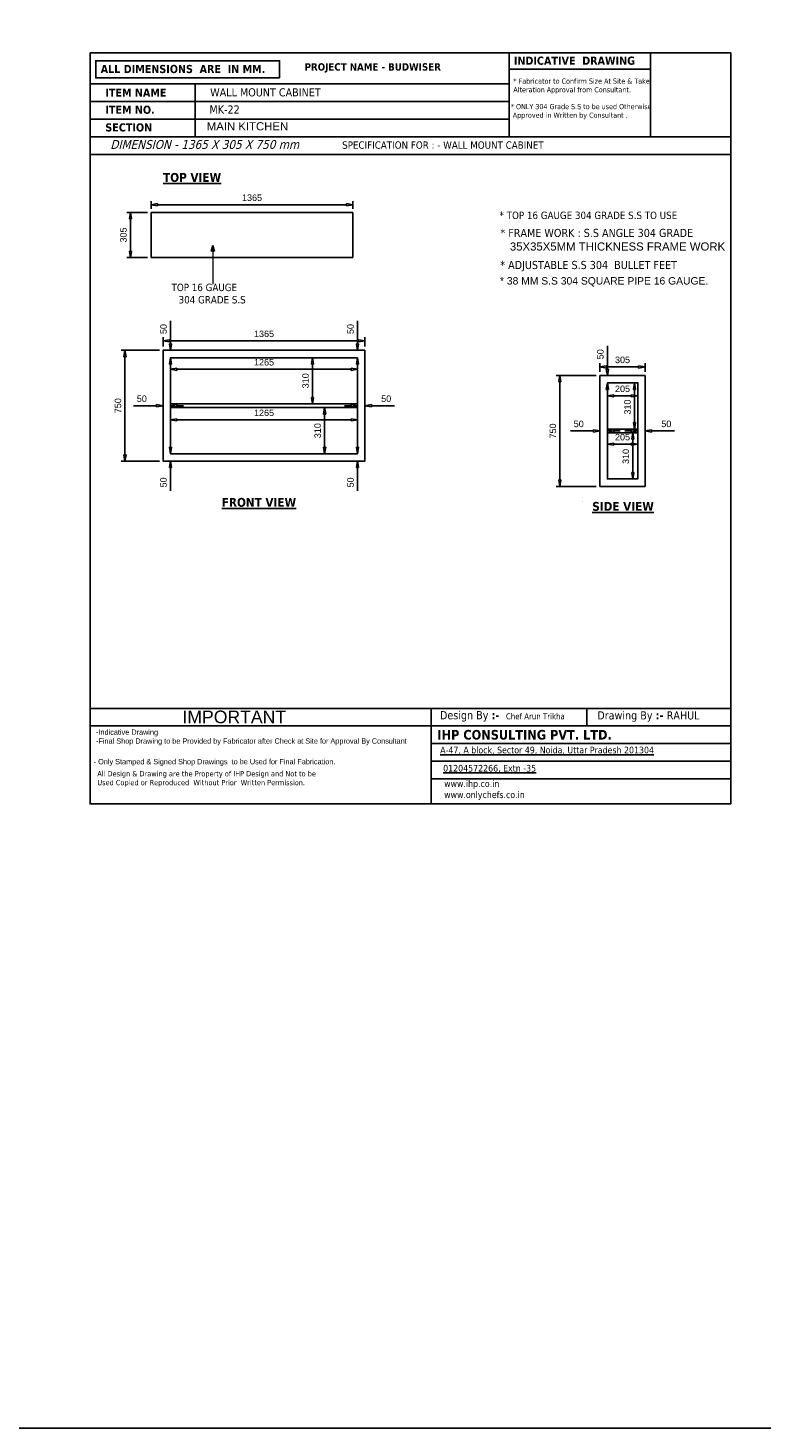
# Model space of a CAD drawing. Header units: millimetres. Extents: x 19005 to 129500, y -3989 to 12792.
# Tile 2 of 20: x 26306 to 31269, y -3989 to 5483. Entities that reach past the tile are written whole.
import ezdxf

# ---------------------------------------------------------------- set-up
doc = ezdxf.new("R2010")
doc.units = ezdxf.units.MM
doc.styles.add('ro', font='romans.shx')
doc.styles.get("Standard").update_dxf_attribs({"font": 'arial.ttf'})
doc.styles.add('style1', font='txt.shx')
doc.dimstyles.new('DMI (AB)', dxfattribs={"dimtxt": 60, "dimasz": 40, "dimexe": 12, "dimexo": 25, "dimgap": 1, "dimtad": 0, "dimdec": 0, "dimtxsty": 'ro', "dimblk": 'OPEN30', "dimcen": 1, "dimadec": 0, "dimazin": 0, "dimtfac": 1, "dimtdec": 0, "dimtmove": 0, "dimatfit": 3, "dimldrblk": 'OPEN30', "dimfxl": 1, "dimlwd": 15, "dimlwe": 15, "dimarcsym": 0})
doc.dimstyles.new('LBF 50', dxfattribs={"dimscale": 25, "dimtxt": 1.75, "dimasz": 1.75, "dimexe": 1, "dimexo": 1, "dimgap": 1, "dimtad": 1, "dimdec": 0, "dimrnd": 5, "dimzin": 12, "dimdsep": 46, "dimtxsty": 'Standard', "dimblk": 'CLOSEDBLANK', "dimcen": 0, "dimclrd": 256, "dimclre": 256, "dimclrt": 256, "dimadec": 0, "dimazin": 3, "dimtfac": 1, "dimtdec": 0, "dimtofl": 0, "dimtmove": 0, "dimatfit": 3, "dimldrblk": 'CLOSEDBLANK', "dimfxl": 0.18, "dimtolj": 1, "dimtzin": 0, "dimlwd": -1, "dimlwe": -1, "dimarcsym": 0})

# ---------------------------------------------------------------- blocks, each defined once
blk = doc.blocks.new('_ClosedBlank')
at = {"color": 0, "linetype": 'ByBlock', "lineweight": -2}
for p, q in [((-1, 0.17), (0, 0)), ((-1, 0.17), (-1, -0.17)), ((0, 0), (-1, -0.17))]:
    blk.add_line(p, q, dxfattribs=at)
blk = doc.blocks.new('*D504')
at = {"transparency": 16777216}
for p, q in [((27113.1, 4234.4), (26973.5, 4234.4)), ((26998.5, 3973.1), (26998.5, 4190.7)), ((27113.1, 3929.3), (26973.5, 3929.3))]:
    blk.add_line(p, q, dxfattribs=at)
at = {"layer": 'Defpoints', "color": 0, "transparency": 16777216}
for p in [(26998.5, 4234.4), (27138.1, 4234.4), (27138.1, 3929.3)]:
    blk.add_point(p, dxfattribs=at)
at = {"transparency": 16777216, "xscale": 43.75, "yscale": 43.75, "zscale": 43.75}
for p, rotation in [((26998.5, 4234.4), 90), ((26998.5, 3929.3), 270)]:
    blk.add_blockref('_ClosedBlank', p, dxfattribs=dict(at, rotation=rotation))
at = {"transparency": 16777216, "insert": (26951.2, 4081.9), "char_height": 43.75, "attachment_point": 5, "rotation": 90}
blk.add_mtext('\\A1;305', dxfattribs=at)
blk = doc.blocks.new('*D483')
at = {"transparency": 16777216}
for p, q in [((30351.1, 3081.4), (30432, 3081.4)), ((30407, 2812.7), (30407, 3037.7)), ((30350.4, 2768.9), (30432, 2768.9))]:
    blk.add_line(p, q, dxfattribs=at)
at = {"layer": 'Defpoints', "color": 0, "transparency": 16777216}
for p in [(30326.1, 3081.4), (30407, 3081.4), (30325.4, 2768.9)]:
    blk.add_point(p, dxfattribs=at)
at = {"transparency": 16777216, "xscale": 43.75, "yscale": 43.75, "zscale": 43.75}
for p, rotation in [((30407, 3081.4), 90), ((30407, 2768.9), 270)]:
    blk.add_blockref('_ClosedBlank', p, dxfattribs=dict(at, rotation=rotation))
at = {"transparency": 16777216, "insert": (30359.6, 2918.2), "char_height": 43.75, "attachment_point": 5, "rotation": 90}
blk.add_mtext('\\A1;310', dxfattribs=at)
blk = doc.blocks.new('*D484')
at = {"transparency": 16777216}
for p, q in [((30351.1, 2743.9), (30420.9, 2743.9)), ((30395.9, 2700.2), (30395.9, 2475.2)), ((30351.1, 2431.4), (30420.9, 2431.4))]:
    blk.add_line(p, q, dxfattribs=at)
at = {"layer": 'Defpoints', "color": 0, "transparency": 16777216}
for p in [(30326.1, 2743.9), (30326.1, 2431.4), (30395.9, 2431.4)]:
    blk.add_point(p, dxfattribs=at)
at = {"transparency": 16777216, "xscale": 43.75, "yscale": 43.75, "zscale": 43.75}
for p, rotation in [((30395.9, 2743.9), 90), ((30395.9, 2431.4), 270)]:
    blk.add_blockref('_ClosedBlank', p, dxfattribs=dict(at, rotation=rotation))
at = {"transparency": 16777216, "insert": (30348.5, 2583.7), "char_height": 43.75, "attachment_point": 5, "rotation": 90}
blk.add_mtext('\\A1;310', dxfattribs=at)
blk = doc.blocks.new('*D485')
at = {"transparency": 16777216}
for p, q in [((30223.6, 2718.9), (30223.6, 2642)), ((30267.4, 2667), (30384.9, 2667)), ((30428.6, 2718.9), (30428.6, 2642))]:
    blk.add_line(p, q, dxfattribs=at)
at = {"layer": 'Defpoints', "color": 0, "transparency": 16777216}
for p in [(30223.6, 2743.9), (30428.6, 2743.9), (30428.6, 2667)]:
    blk.add_point(p, dxfattribs=at)
at = {"transparency": 16777216, "xscale": 43.75, "yscale": 43.75, "zscale": 43.75, "rotation": 180}
blk.add_blockref('_ClosedBlank', (30223.6, 2667), dxfattribs=at)
at = {"transparency": 16777216, "xscale": 43.75, "yscale": 43.75, "zscale": 43.75}
blk.add_blockref('_ClosedBlank', (30428.6, 2667), dxfattribs=at)
at = {"transparency": 16777216, "insert": (30326.1, 2714.3), "char_height": 43.75, "attachment_point": 5}
blk.add_mtext('\\A1;205', dxfattribs=at)
blk = doc.blocks.new('*D486')
at = {"transparency": 16777216}
for p, q in [((30223.6, 3056.4), (30223.6, 2969)), ((30428.6, 3056.4), (30428.6, 2969)), ((30267.4, 2994), (30384.9, 2994))]:
    blk.add_line(p, q, dxfattribs=at)
at = {"layer": 'Defpoints', "color": 0, "transparency": 16777216}
for p in [(30223.6, 3081.4), (30428.6, 3081.4), (30428.6, 2994)]:
    blk.add_point(p, dxfattribs=at)
at = {"transparency": 16777216, "xscale": 43.75, "yscale": 43.75, "zscale": 43.75, "rotation": 180}
blk.add_blockref('_ClosedBlank', (30223.6, 2994), dxfattribs=at)
at = {"transparency": 16777216, "xscale": 43.75, "yscale": 43.75, "zscale": 43.75}
blk.add_blockref('_ClosedBlank', (30428.6, 2994), dxfattribs=at)
at = {"transparency": 16777216, "insert": (30326.1, 3041.3), "char_height": 43.75, "attachment_point": 5}
blk.add_mtext('\\A1;205', dxfattribs=at)
blk = doc.blocks.new('*D487')
at = {"transparency": 16777216}
for p, q in [((27269.3, 3227.1), (27269.3, 3148.6)), ((28534.3, 3227.1), (28534.3, 3148.6)), ((27313.1, 3173.6), (28490.6, 3173.6))]:
    blk.add_line(p, q, dxfattribs=at)
at = {"layer": 'Defpoints', "color": 0, "transparency": 16777216}
for p in [(27269.3, 3252.1), (28534.3, 3252.1), (28534.3, 3173.6)]:
    blk.add_point(p, dxfattribs=at)
at = {"transparency": 16777216, "xscale": 43.75, "yscale": 43.75, "zscale": 43.75, "rotation": 180}
blk.add_blockref('_ClosedBlank', (27269.3, 3173.6), dxfattribs=at)
at = {"transparency": 16777216, "xscale": 43.75, "yscale": 43.75, "zscale": 43.75}
blk.add_blockref('_ClosedBlank', (28534.3, 3173.6), dxfattribs=at)
at = {"transparency": 16777216, "insert": (27901.8, 3220.9), "char_height": 43.75, "attachment_point": 5}
blk.add_mtext('\\A1;1265', dxfattribs=at)
blk = doc.blocks.new('*D488')
at = {"transparency": 16777216}
blk.add_line((28229.9, 3208.3), (28229.9, 2983.3), dxfattribs=at)
at = {"layer": 'Defpoints', "color": 0, "transparency": 16777216}
for p in [(28229.9, 3252.1), (28229.9, 2939.6), (28229.9, 2939.6)]:
    blk.add_point(p, dxfattribs=at)
at = {"transparency": 16777216, "xscale": 43.75, "yscale": 43.75, "zscale": 43.75}
for p, rotation in [((28229.9, 3252.1), 90), ((28229.9, 2939.6), 270)]:
    blk.add_blockref('_ClosedBlank', p, dxfattribs=dict(at, rotation=rotation))
at = {"transparency": 16777216, "insert": (28182.5, 3095.8), "char_height": 43.75, "attachment_point": 5, "rotation": 90}
blk.add_mtext('\\A1;310', dxfattribs=at)
blk = doc.blocks.new('*D489')
at = {"transparency": 16777216}
for p, q in [((27269.3, 2889.6), (27269.3, 2806.4)), ((28534.3, 2889.6), (28534.3, 2806.4)), ((27313.1, 2831.4), (28490.6, 2831.4))]:
    blk.add_line(p, q, dxfattribs=at)
at = {"layer": 'Defpoints', "color": 0, "transparency": 16777216}
for p in [(27269.3, 2914.6), (28534.3, 2914.6), (28534.3, 2831.4)]:
    blk.add_point(p, dxfattribs=at)
at = {"transparency": 16777216, "xscale": 43.75, "yscale": 43.75, "zscale": 43.75, "rotation": 180}
blk.add_blockref('_ClosedBlank', (27269.3, 2831.4), dxfattribs=at)
at = {"transparency": 16777216, "xscale": 43.75, "yscale": 43.75, "zscale": 43.75}
blk.add_blockref('_ClosedBlank', (28534.3, 2831.4), dxfattribs=at)
at = {"transparency": 16777216, "insert": (27901.8, 2878.8), "char_height": 43.75, "attachment_point": 5}
blk.add_mtext('\\A1;1265', dxfattribs=at)
blk = doc.blocks.new('*D490')
at = {"transparency": 16777216}
blk.add_line((28311.8, 2870.8), (28311.8, 2645.8), dxfattribs=at)
at = {"layer": 'Defpoints', "color": 0, "transparency": 16777216}
for p in [(28311.8, 2914.6), (28311.8, 2602.1), (28311.8, 2602.1)]:
    blk.add_point(p, dxfattribs=at)
at = {"transparency": 16777216, "xscale": 43.75, "yscale": 43.75, "zscale": 43.75}
for p, rotation in [((28311.8, 2914.6), 90), ((28311.8, 2602.1), 270)]:
    blk.add_blockref('_ClosedBlank', p, dxfattribs=dict(at, rotation=rotation))
at = {"transparency": 16777216, "insert": (28264.4, 2758.3), "char_height": 43.75, "attachment_point": 5, "rotation": 90}
blk.add_mtext('\\A1;310', dxfattribs=at)
blk = doc.blocks.new('*D491')
at = {"transparency": 16777216}
for p, q in [((28490.6, 2927.1), (28446.8, 2927.1)), ((28628.1, 2927.1), (28784.4, 2927.1))]:
    blk.add_line(p, q, dxfattribs=at)
at = {"layer": 'Defpoints', "color": 0, "transparency": 16777216}
for p in [(28534.3, 2927.1), (28584.3, 2927.1), (28584.3, 2927.1)]:
    blk.add_point(p, dxfattribs=at)
at = {"transparency": 16777216, "xscale": 43.75, "yscale": 43.75, "zscale": 43.75}
blk.add_blockref('_ClosedBlank', (28534.3, 2927.1), dxfattribs=at)
at = {"transparency": 16777216, "xscale": 43.75, "yscale": 43.75, "zscale": 43.75, "rotation": 180}
blk.add_blockref('_ClosedBlank', (28584.3, 2927.1), dxfattribs=at)
at = {"transparency": 16777216, "insert": (28728.1, 2974.4), "char_height": 43.75, "attachment_point": 5}
blk.add_mtext('\\A1;50', dxfattribs=at)
blk = doc.blocks.new('*D492')
at = {"transparency": 16777216}
for p, q in [((28534.3, 2645.8), (28534.3, 2689.6)), ((28534.3, 2508.3), (28534.3, 2352))]:
    blk.add_line(p, q, dxfattribs=at)
at = {"layer": 'Defpoints', "color": 0, "transparency": 16777216}
for p in [(28534.3, 2602.1), (28534.3, 2552.1), (28534.3, 2552.1)]:
    blk.add_point(p, dxfattribs=at)
at = {"transparency": 16777216, "xscale": 43.75, "yscale": 43.75, "zscale": 43.75}
for p, rotation in [((28534.3, 2602.1), 270), ((28534.3, 2552.1), 90)]:
    blk.add_blockref('_ClosedBlank', p, dxfattribs=dict(at, rotation=rotation))
at = {"transparency": 16777216, "insert": (28487, 2408.3), "char_height": 43.75, "attachment_point": 5, "rotation": 90}
blk.add_mtext('\\A1;50', dxfattribs=at)
blk = doc.blocks.new('*D493')
at = {"transparency": 16777216}
for p, q in [((27269.3, 2645.8), (27269.3, 2689.6)), ((27269.3, 2508.3), (27269.3, 2352))]:
    blk.add_line(p, q, dxfattribs=at)
at = {"layer": 'Defpoints', "color": 0, "transparency": 16777216}
for p in [(27269.3, 2602.1), (27269.3, 2552.1), (27269.3, 2552.1)]:
    blk.add_point(p, dxfattribs=at)
at = {"transparency": 16777216, "xscale": 43.75, "yscale": 43.75, "zscale": 43.75}
for p, rotation in [((27269.3, 2602.1), 270), ((27269.3, 2552.1), 90)]:
    blk.add_blockref('_ClosedBlank', p, dxfattribs=dict(at, rotation=rotation))
at = {"transparency": 16777216, "insert": (27222, 2408.3), "char_height": 43.75, "attachment_point": 5, "rotation": 90}
blk.add_mtext('\\A1;50', dxfattribs=at)
blk = doc.blocks.new('*D494')
at = {"transparency": 16777216}
for p, q in [((27175.6, 2927.1), (27019.3, 2927.1)), ((27313.1, 2927.1), (27356.8, 2927.1))]:
    blk.add_line(p, q, dxfattribs=at)
at = {"layer": 'Defpoints', "color": 0, "transparency": 16777216}
for p in [(27219.3, 2927.1), (27219.3, 2927.1), (27269.3, 2927.1)]:
    blk.add_point(p, dxfattribs=at)
at = {"transparency": 16777216, "xscale": 43.75, "yscale": 43.75, "zscale": 43.75}
blk.add_blockref('_ClosedBlank', (27219.3, 2927.1), dxfattribs=at)
at = {"transparency": 16777216, "xscale": 43.75, "yscale": 43.75, "zscale": 43.75, "rotation": 180}
blk.add_blockref('_ClosedBlank', (27269.3, 2927.1), dxfattribs=at)
at = {"transparency": 16777216, "insert": (27075.6, 2974.4), "char_height": 43.75, "attachment_point": 5}
blk.add_mtext('\\A1;50', dxfattribs=at)
blk = doc.blocks.new('*D495')
at = {"transparency": 16777216}
for p, q in [((27269.3, 3345.8), (27269.3, 3502.1)), ((27269.3, 3208.3), (27269.3, 3164.6))]:
    blk.add_line(p, q, dxfattribs=at)
at = {"layer": 'Defpoints', "color": 0, "transparency": 16777216}
for p in [(27269.3, 3302.1), (27269.3, 3302.1), (27269.3, 3252.1)]:
    blk.add_point(p, dxfattribs=at)
at = {"transparency": 16777216, "xscale": 43.75, "yscale": 43.75, "zscale": 43.75}
for p, rotation in [((27269.3, 3302.1), 270), ((27269.3, 3252.1), 90)]:
    blk.add_blockref('_ClosedBlank', p, dxfattribs=dict(at, rotation=rotation))
at = {"transparency": 16777216, "insert": (27222, 3445.8), "char_height": 43.75, "attachment_point": 5, "rotation": 90}
blk.add_mtext('\\A1;50', dxfattribs=at)
blk = doc.blocks.new('*D496')
at = {"transparency": 16777216}
for p, q in [((28534.3, 3345.8), (28534.3, 3502.1)), ((28534.3, 3208.3), (28534.3, 3164.6))]:
    blk.add_line(p, q, dxfattribs=at)
at = {"layer": 'Defpoints', "color": 0, "transparency": 16777216}
for p in [(28534.3, 3302.1), (28534.3, 3302.1), (28534.3, 3252.1)]:
    blk.add_point(p, dxfattribs=at)
at = {"transparency": 16777216, "xscale": 43.75, "yscale": 43.75, "zscale": 43.75}
for p, rotation in [((28534.3, 3302.1), 270), ((28534.3, 3252.1), 90)]:
    blk.add_blockref('_ClosedBlank', p, dxfattribs=dict(at, rotation=rotation))
at = {"transparency": 16777216, "insert": (28487, 3445.8), "char_height": 43.75, "attachment_point": 5, "rotation": 90}
blk.add_mtext('\\A1;50', dxfattribs=at)
blk = doc.blocks.new('*D497')
at = {"transparency": 16777216}
for p, q in [((30223.6, 3175.2), (30223.6, 3331.5)), ((30223.6, 3037.7), (30223.6, 2993.9))]:
    blk.add_line(p, q, dxfattribs=at)
at = {"layer": 'Defpoints', "color": 0, "transparency": 16777216}
for p in [(30223.6, 3131.4), (30223.6, 3131.4), (30223.6, 3081.4)]:
    blk.add_point(p, dxfattribs=at)
at = {"transparency": 16777216, "xscale": 43.75, "yscale": 43.75, "zscale": 43.75}
for p, rotation in [((30223.6, 3131.4), 270), ((30223.6, 3081.4), 90)]:
    blk.add_blockref('_ClosedBlank', p, dxfattribs=dict(at, rotation=rotation))
at = {"transparency": 16777216, "insert": (30176.3, 3275.2), "char_height": 43.75, "attachment_point": 5, "rotation": 90}
blk.add_mtext('\\A1;50', dxfattribs=at)
blk = doc.blocks.new('*D499')
at = {"transparency": 16777216}
for p, q in [((30384.9, 2756.4), (30341.1, 2756.4)), ((30522.4, 2756.4), (30678.6, 2756.4))]:
    blk.add_line(p, q, dxfattribs=at)
at = {"layer": 'Defpoints', "color": 0, "transparency": 16777216}
for p in [(30428.6, 2756.4), (30478.6, 2756.4), (30478.6, 2756.4)]:
    blk.add_point(p, dxfattribs=at)
at = {"transparency": 16777216, "xscale": 43.75, "yscale": 43.75, "zscale": 43.75}
blk.add_blockref('_ClosedBlank', (30428.6, 2756.4), dxfattribs=at)
at = {"transparency": 16777216, "xscale": 43.75, "yscale": 43.75, "zscale": 43.75, "rotation": 180}
blk.add_blockref('_ClosedBlank', (30478.6, 2756.4), dxfattribs=at)
at = {"transparency": 16777216, "insert": (30622.4, 2803.8), "char_height": 43.75, "attachment_point": 5}
blk.add_mtext('\\A1;50', dxfattribs=at)
blk = doc.blocks.new('*D500')
at = {"transparency": 16777216}
for p, q in [((30129.9, 2756.4), (29973.6, 2756.4)), ((30267.4, 2756.4), (30311.1, 2756.4))]:
    blk.add_line(p, q, dxfattribs=at)
at = {"layer": 'Defpoints', "color": 0, "transparency": 16777216}
for p in [(30173.6, 2756.4), (30173.6, 2756.4), (30223.6, 2756.4)]:
    blk.add_point(p, dxfattribs=at)
at = {"transparency": 16777216, "xscale": 43.75, "yscale": 43.75, "zscale": 43.75}
blk.add_blockref('_ClosedBlank', (30173.6, 2756.4), dxfattribs=at)
at = {"transparency": 16777216, "xscale": 43.75, "yscale": 43.75, "zscale": 43.75, "rotation": 180}
blk.add_blockref('_ClosedBlank', (30223.6, 2756.4), dxfattribs=at)
at = {"transparency": 16777216, "insert": (30029.9, 2803.8), "char_height": 43.75, "attachment_point": 5}
blk.add_mtext('\\A1;50', dxfattribs=at)
blk = doc.blocks.new('_Open30')
at = {"color": 0, "linetype": 'ByBlock', "lineweight": -2}
for p, q in [((-1, 0.27), (0, 0)), ((0, 0), (-1, -0.27)), ((0, 0), (-1, 0))]:
    blk.add_line(p, q, dxfattribs=at)
blk = doc.blocks.new('*D503')
at = {"transparency": 16777216}
for p, q in [((27138.1, 4259.4), (27138.1, 4311.8)), ((27181.9, 4286.8), (28459.4, 4286.8)), ((28503.1, 4259.3), (28503.1, 4311.8))]:
    blk.add_line(p, q, dxfattribs=at)
at = {"layer": 'Defpoints', "color": 0, "transparency": 16777216}
for p in [(28503.1, 4286.8), (27138.1, 4234.4), (28503.1, 4234.3)]:
    blk.add_point(p, dxfattribs=at)
at = {"transparency": 16777216, "xscale": 43.75, "yscale": 43.75, "zscale": 43.75, "rotation": 180}
blk.add_blockref('_ClosedBlank', (27138.1, 4286.8), dxfattribs=at)
at = {"transparency": 16777216, "xscale": 43.75, "yscale": 43.75, "zscale": 43.75}
blk.add_blockref('_ClosedBlank', (28503.1, 4286.8), dxfattribs=at)
at = {"transparency": 16777216, "insert": (27820.6, 4334.1), "char_height": 43.75, "attachment_point": 5}
blk.add_mtext('\\A1;1365', dxfattribs=at)
blk = doc.blocks.new('*D501')
at = {"transparency": 16777216}
for p, q in [((27194.3, 3302.1), (26936.6, 3302.1)), ((26961.6, 2595.8), (26961.6, 3258.3)), ((27194.3, 2552.1), (26936.6, 2552.1))]:
    blk.add_line(p, q, dxfattribs=at)
at = {"layer": 'Defpoints', "color": 0, "transparency": 16777216}
for p in [(26961.6, 3302.1), (27219.3, 3302.1), (27219.3, 2552.1)]:
    blk.add_point(p, dxfattribs=at)
at = {"transparency": 16777216, "xscale": 43.75, "yscale": 43.75, "zscale": 43.75}
for p, rotation in [((26961.6, 3302.1), 90), ((26961.6, 2552.1), 270)]:
    blk.add_blockref('_ClosedBlank', p, dxfattribs=dict(at, rotation=rotation))
at = {"transparency": 16777216, "insert": (26914.3, 2927.1), "char_height": 43.75, "attachment_point": 5, "rotation": 90}
blk.add_mtext('\\A1;750', dxfattribs=at)
blk = doc.blocks.new('*D502')
at = {"transparency": 16777216}
for p, q in [((30148.6, 3131.4), (29877.6, 3131.4)), ((29902.6, 3087.7), (29902.6, 2425.2)), ((30148.6, 2381.4), (29877.6, 2381.4))]:
    blk.add_line(p, q, dxfattribs=at)
at = {"layer": 'Defpoints', "color": 0, "transparency": 16777216}
for p in [(30173.6, 3131.4), (29902.6, 2381.4), (30173.6, 2381.4)]:
    blk.add_point(p, dxfattribs=at)
at = {"transparency": 16777216, "xscale": 43.75, "yscale": 43.75, "zscale": 43.75}
for p, rotation in [((29902.6, 3131.4), 90), ((29902.6, 2381.4), 270)]:
    blk.add_blockref('_ClosedBlank', p, dxfattribs=dict(at, rotation=rotation))
at = {"transparency": 16777216, "insert": (29855.3, 2756.4), "char_height": 43.75, "attachment_point": 5, "rotation": 90}
blk.add_mtext('\\A1;750', dxfattribs=at)
blk = doc.blocks.new('*D529')
at = {"transparency": 16777216}
for p, q in [((27219.3, 3327.1), (27219.3, 3390.8)), ((27263.1, 3365.8), (28540.6, 3365.8)), ((28584.3, 3327.1), (28584.3, 3390.8))]:
    blk.add_line(p, q, dxfattribs=at)
at = {"layer": 'Defpoints', "color": 0, "transparency": 16777216}
for p in [(28584.3, 3365.8), (27219.3, 3302.1), (28584.3, 3302.1)]:
    blk.add_point(p, dxfattribs=at)
at = {"transparency": 16777216, "xscale": 43.75, "yscale": 43.75, "zscale": 43.75, "rotation": 180}
blk.add_blockref('_ClosedBlank', (27219.3, 3365.8), dxfattribs=at)
at = {"transparency": 16777216, "xscale": 43.75, "yscale": 43.75, "zscale": 43.75}
blk.add_blockref('_ClosedBlank', (28584.3, 3365.8), dxfattribs=at)
at = {"transparency": 16777216, "insert": (27901.8, 3413.1), "char_height": 43.75, "attachment_point": 5}
blk.add_mtext('\\A1;1365', dxfattribs=at)
blk = doc.blocks.new('*D530')
at = {"transparency": 16777216}
for p, q in [((30173.6, 3156.4), (30173.6, 3214.6)), ((30217.4, 3189.6), (30434.9, 3189.6)), ((30478.6, 3156.4), (30478.6, 3214.6))]:
    blk.add_line(p, q, dxfattribs=at)
at = {"layer": 'Defpoints', "color": 0, "transparency": 16777216}
for p in [(30173.6, 3131.4), (30478.6, 3189.6), (30478.6, 3131.4)]:
    blk.add_point(p, dxfattribs=at)
at = {"transparency": 16777216, "xscale": 43.75, "yscale": 43.75, "zscale": 43.75, "rotation": 180}
blk.add_blockref('_ClosedBlank', (30173.6, 3189.6), dxfattribs=at)
at = {"transparency": 16777216, "xscale": 43.75, "yscale": 43.75, "zscale": 43.75}
blk.add_blockref('_ClosedBlank', (30478.6, 3189.6), dxfattribs=at)
at = {"transparency": 16777216, "insert": (30326.1, 3236.9), "char_height": 43.75, "attachment_point": 5}
blk.add_mtext('\\A1;305', dxfattribs=at)

msp = doc.modelspace()

# ---------------------------------------------------------------- linework, layer by layer
at = {"linetype": 'ByBlock'}
for p, q in [((27436.5, 5104.6), (27436.5, 4746.7)), ((27138.1, 3929.3), (27138.1, 4234.3)), ((28503.1, 4234.4), (28503.1, 3929.4)), ((28503.1, 3929.4), (27138.1, 3929.3)), ((31058.2, 879.9), (26725.2, 879.9)), ((29033.2, 879.9), (29033.2, 233)), ((29109.6, 879.9), (31058.2, 879.9)), ((28035.8, 760.6), (26725.2, 760.6))]:
    msp.add_line(p, q, dxfattribs=at)
for p, q in [((27138.1, 4234.4), (28503.1, 4234.4)), ((30223.6, 2431.4), (30223.6, 3081.4)), ((27269.3, 2939.6), (28534.3, 2939.6)), ((27269.3, 2914.6), (28534.3, 2914.6)), ((30223.6, 2768.9), (30428.6, 2768.9)), ((30223.6, 2743.9), (30428.6, 2743.9)), ((30053.9, 2307.2), (30053.1, 2307.2)), ((30053.9, 2282.2), (30053.1, 2282.2))]:
    msp.add_line(p, q)
for points in [[(19005.1, 12791.7), (123982.6, 12791.7), (123982.6, -3988.8), (19005.1, -3988.8)], [(28584.3, 3302.1), (28584.3, 2552.1), (27219.3, 2552.1), (27219.3, 3302.1)], [(28534.3, 3252.1), (28534.3, 2602.1), (27269.3, 2602.1), (27269.3, 3252.1)], [(30478.6, 3131.4), (30478.6, 2381.4), (30173.6, 2381.4), (30173.6, 3131.4)], [(30428.6, 3081.4), (30428.6, 2431.4), (30223.6, 2431.4), (30223.6, 3081.4)]]:
    msp.add_lwpolyline(points, close=True)
for points in [[(26725.2, 5314.7), (31058.2, 5314.7), (31058.2, 233), (26725.2, 233)], [(26725.2, 5314.7), (31058.2, 5314.7), (31058.2, 233), (26725.2, 233)], [(26725.2, 5314.7), (31058.2, 5314.7), (31058.2, 233), (26725.2, 233)], [(26725.2, 5314.7), (31058.2, 5314.7), (31058.2, 233), (26725.2, 233)], [(26725.2, 5314.7), (31058.2, 5314.7), (31058.2, 233), (26725.2, 233)], [(29560, 5314.7), (30515.5, 5314.7), (30515.5, 5203.5), (29560, 5203.5)], [(30515.5, 5314.7), (29560, 5314.7), (29560, 4746.7), (30515.5, 4746.7)], [(28006.8, 5144.4), (26763.7, 5144.4), (26763.7, 5260.5), (28006.8, 5260.5)], [(26725.2, 5104.6), (29560, 5104.6), (29560, 4985.3), (26725.2, 4985.3)], [(26725.2, 4985.3), (29560, 4985.3), (29560, 4866), (26725.2, 4866)], [(26725.2, 4746.7), (31058.2, 4746.7), (31058.2, 4627.4), (26725.2, 4627.4)], [(26725.2, 879.9), (31058.2, 879.9), (31058.2, 760.6), (26725.2, 760.6)], [(29033.2, 879.9), (30083.9, 879.9), (30083.9, 760.6), (29033.2, 760.6)], [(29033.2, 879.9), (31058.2, 879.9), (31058.2, 760.6), (29033.2, 760.6)], [(30083.9, 879.9), (31058.2, 879.9), (31058.2, 760.6), (30083.9, 760.6)], [(29033.2, 760.6), (31058.2, 760.6), (31058.2, 641.3), (29033.2, 641.3)], [(29033.2, 641.3), (31058.2, 641.3), (31058.2, 522), (29033.2, 522)], [(29033.2, 522), (31058.2, 522), (31058.2, 402.7), (29033.2, 402.7)], [(29033.2, 402.7), (31058.2, 402.7), (31058.2, 233), (29033.2, 233)]]:
    msp.add_lwpolyline(points, close=True, dxfattribs=at)

# ---------------------------------------------------------------- texts
at = {"linetype": 'ByBlock', "attachment_point": 1, "style": 'style1'}
for s, insert, char_height, width in [('{\\fTahoma|b1|i0|c0|p34;ALL DIMENSIONS  ARE  IN MM.}', (26797.2, 5232.7), 55, 1687.991), ('{\\fTahoma|b1|i0|c0|p34;PROJECT NAME - BUDWISER}', (28176.1, 5244.2), 50, 1687.991), ('{\\fTahoma|b1|i0|c0|p34;INDICATIVE  DRAWING}', (29591.1, 5289), 55, 1687.991), ('{\\fTahoma|b0|i0|c0|p34;* Fabricator to Confirm Size At Site & Take\\PAlteration Approval from Consultant.}', (29588, 5140.8), 35, 1425.088), ('{\\fTahoma|b1|i0|c0|p34;ITEM NAME}', (26828.7, 5072.5), 55, 1687.991), ('{\\fTahoma|b0|i0|c0|p34;WALL MOUNT CABINET}', (27537.6, 5074.8), 55, 2351.703), ('{\\fTahoma|b1|i0|c0|p34;ITEM NO. }', (26828.7, 4957), 55, 1687.991), ('{\\fTahoma|b0|i0|c0|p34;* ONLY 304 Grade S.S to be used Otherwise\\P Approved in Written by Consultant .}', (29570.6, 4968.4), 35, 3236.286), ('{\\fTahoma|b1|i0|c0|p34;SECTION }', (26828.7, 4837.5), 55, 1687.991), ('{\\fTahoma|b0|i1|c0|p34;DIMENSION - 1365 X 305 X 750 mm}', (26862.4, 4724.6), 60, 1425.938), ('{\\fTahoma|b0|i0|c0|p34;SPECIFICATION FOR : - WALL MOUNT CABINET}', (28430.2, 4715.6), 50, 3378.655), ('{\\fTahoma|b0|i0|c0|p34;* TOP 16 GAUGE 304 GRADE S.S TO USE}', (29494.6, 4240.2), 50, 1528.985), ('{\\fTahoma|b0|i0|c0|p34;* FRAME WORK : S.S ANGLE 304 GRADE\\P\\fArial|b0|i0|c0|p34;   35X35X5MM THICKNESS FRAME WORK}', (29500.4, 4123.6), 55, 1687.991), ('{\\fTahoma|b0|i0|c0|p34;* ADJUSTABLE S.S 304  BULLET FEET }', (29499.5, 3906.8), 55, 1687.991), ('{\\fTahoma|b0|i0|c0|p34;\\H1.25x;                   TOP 16 GAUGE \\P\\pi404.26;304 GRADE S.S \\H0.8x;^I}', (22044.9, 3752.6), 40, 1448.518), ('{\\fTahoma|b0|i0|c0|p34;\\H1.25x;                   TOP 16 GAUGE \\P\\pi404.26;304 GRADE S.S \\H0.8x;^I}', (26920.1, 3752.6), 40, 1448.518), ('{\\fTahoma|b0|i0|c0|p34;Design By \\fTahoma|b1|i0|c0|p34;:-  \\fTahoma|b0|i0|c0|p34;\\H0.72727x;Chef Arun Trikha\\fTahoma|b1|i0|c0|p34;\\H1.375x; }', (29091.8, 861), 55, 1687.991), ('{\\fTahoma|b0|i0|c0|p34;Drawing By \\fTahoma|b1|i0|c0|p34;:- \\fTahoma|b0|i0|c0|p34;\\C7;RAHUL}', (30155.7, 859.8), 55, 1687.991), ('{\\fTechnic|b0|i0|c2|p2;-Indicative Drawing\\P-Final Shop Drawing to be Provided by Fabricator after Check at Site for Approval By Consultant}', (26765.7, 736.8), 36, 1767.083), ('{\\fTahoma|b1|i0|c0|p34;\\C256;IHP CONSULTING PVT. LTD.}', (29073.6, 733.6), 65, 2814.621), ('{\\fTahoma|b0|i0|c0|p34;\\L\\C256;A-47, A block, Sector 49, Noida, Uttar Pradesh 201304}', (29093.2, 620.2), 45, 1687.991), ('{\\fTahoma|b0|i0|c0|p34;\\L\\C256;01204572266, Extn -35}', (29113.3, 497.2), 45, 1687.991), ('{\\fTahoma|b0|i0|c0|p34;\\H1.44x;All Design & Drawing are the Property of IHP Design and Not to be Used Copied or Reproduced  Without Prior  Written Permission\\fTahoma|b1|i0|c0|p34;\\H0.69444x;. }', (26774.2, 455.6), 25, 1481.326), ('{\\fTahoma|b0|i0|c0|p34;\\C256;www.ihp.co.in \\L\\P\\lwww.onlychefs.co.in}', (29120, 392.9), 45, 1687.991)]:
    msp.add_mtext(s, dxfattribs=dict(at, insert=insert, char_height=char_height, width=width))
at = {"linetype": 'ByBlock', "attachment_point": 1}
for s, insert, char_height, width in [('{\\fTahoma|b0|i0|c0|p34;MK-22}', (27532.9, 4958.8), 55, 1157.977), ('MAIN KITCHEN', (27514.6, 4845), 55, 2151.86), ('{\\fTahoma|b1|i0|c0|p34;\\LTOP VIEW}', (27219, 4501.7), 60, 1232.478), ('* 38 MM S.S 304 SQUARE PIPE 16 GAUGE.', (29497.3, 3797), 50, 3529.694), ('{\\fTahoma|b1|i0|c0|p34;\\LFRONT VIEW}', (27616, 2303.5), 60, 1232.478), ('{\\fTahoma|b1|i0|c0|p34;\\LSIDE VIEW}', (30121.4, 2276.2), 60, 1232.478), ('IMPORTANT', (27350.3, 864.7), 85.17, 1210.305), ('{\\fTechnic|b0|i0|c2|p2;- Only Stamped & Signed Shop Drawings  to be Used for Final Fabrication.}', (26749.8, 537.2), 36, 1988.238)]:
    msp.add_mtext(s, dxfattribs=dict(at, insert=insert, char_height=char_height, width=width))

# ---------------------------------------------------------------- dimensions: what is measured, and where the dimension line sits
for base, p1, p2, picture, middle in [((28503.1, 4286.8), (27138.1, 4234.4), (28503.1, 4234.3), '*D503', (27820.6, 4334.1)), ((28584.3, 3365.8), (27219.3, 3302.1), (28584.3, 3302.1), '*D529', (27901.8, 3413.1)), ((28534.3, 3173.6), (27269.3, 3252.1), (28534.3, 3252.1), '*D487', (27901.8, 3220.9)), ((30478.6, 3189.6), (30173.6, 3131.4), (30478.6, 3131.4), '*D530', (30326.1, 3236.9)), ((30428.6, 2994), (30223.6, 3081.4), (30428.6, 3081.4), '*D486', (30326.1, 3041.3)), ((27219.3, 2927.1), (27269.3, 2927.1), (27219.3, 2927.1), '*D494', (27075.6, 2974.4)), ((28584.3, 2927.1), (28534.3, 2927.1), (28584.3, 2927.1), '*D491', (28728.1, 2974.4)), ((28534.3, 2831.4), (27269.3, 2914.6), (28534.3, 2914.6), '*D489', (27901.8, 2878.8)), ((30478.6, 2756.4), (30428.6, 2756.4), (30478.6, 2756.4), '*D499', (30622.4, 2803.8)), ((30428.6, 2667), (30223.6, 2743.9), (30428.6, 2743.9), '*D485', (30326.1, 2714.3))]:
    dim = msp.add_linear_dim(base=base, p1=p1, p2=p2, dimstyle='LBF 50')
    dim.commit()
    dim.dimension.update_dxf_attribs({"geometry": picture, "text_midpoint": middle})
for base, p1, p2, picture, middle in [((26998.5, 4234.4), (27138.1, 3929.3), (27138.1, 4234.4), '*D504', (26951.2, 4081.9)), ((27269.3, 3302.1), (27269.3, 3252.1), (27269.3, 3302.1), '*D495', (27222, 3445.8)), ((28534.3, 3302.1), (28534.3, 3252.1), (28534.3, 3302.1), '*D496', (28487, 3445.8)), ((30223.6, 3131.4), (30223.6, 3081.4), (30223.6, 3131.4), '*D497', (30176.3, 3275.2)), ((26961.6, 3302.1), (27219.3, 2552.1), (27219.3, 3302.1), '*D501', (26914.3, 2927.1)), ((28229.8556588, 2939.5579226), (28229.8556588, 3252.0579226), (28229.8556588, 2939.5579226), '*D488', (28182.5031691, 3095.8079226)), ((29902.6, 2381.4), (30173.6, 3131.4), (30173.6, 2381.4), '*D502', (29855.3, 2756.4)), ((28311.7625777, 2602.0579226), (28311.7625777, 2914.5579226), (28311.7625777, 2602.0579226), '*D490', (28264.4100879, 2758.3079226)), ((27269.3, 2552.1), (27269.3, 2602.1), (27269.3, 2552.1), '*D493', (27222, 2408.3)), ((28534.3, 2552.1), (28534.3, 2602.1), (28534.3, 2552.1), '*D492', (28487, 2408.3))]:
    dim = msp.add_linear_dim(base=base, p1=p1, p2=p2, angle=90, dimstyle='LBF 50')
    dim.commit()
    dim.dimension.update_dxf_attribs({"geometry": picture, "text_midpoint": middle})
for base, p1, p2, picture, middle in [((30406.9652338, 3081.4474595), (30325.3863641, 2768.9474595), (30326.1147929, 3081.4474595), '*D483', (30406.9652338, 2918.2159935)), ((30395.8991803, 2431.4474595), (30326.1147929, 2743.9474595), (30326.1147929, 2431.4474595), '*D484', (30395.8991803, 2583.6870008))]:
    dim = msp.add_linear_dim(base=base, p1=p1, p2=p2, angle=90, dimstyle='LBF 50')
    dim.commit()
    dim.dimension.update_dxf_attribs({"geometry": picture, "text_midpoint": middle, "dimtype": 160})
dim = msp.add_linear_dim(base=(30173.6, 2756.4), p1=(30223.6, 2756.4), p2=(30173.6, 2756.4), dimstyle='LBF 50')
dim.commit()
dim.dimension.update_dxf_attribs({"geometry": '*D500', "text_midpoint": (30029.9, 2756.4), "dimtype": 160})

# ---------------------------------------------------------------- leaders
at = {"linetype": 'ByBlock'}
msp.add_leader([(27555.5, 4010.2), (27555.5, 3749.8)], dimstyle='DMI (AB)', dxfattribs=at)

doc.saveas('drawing.dxf')
